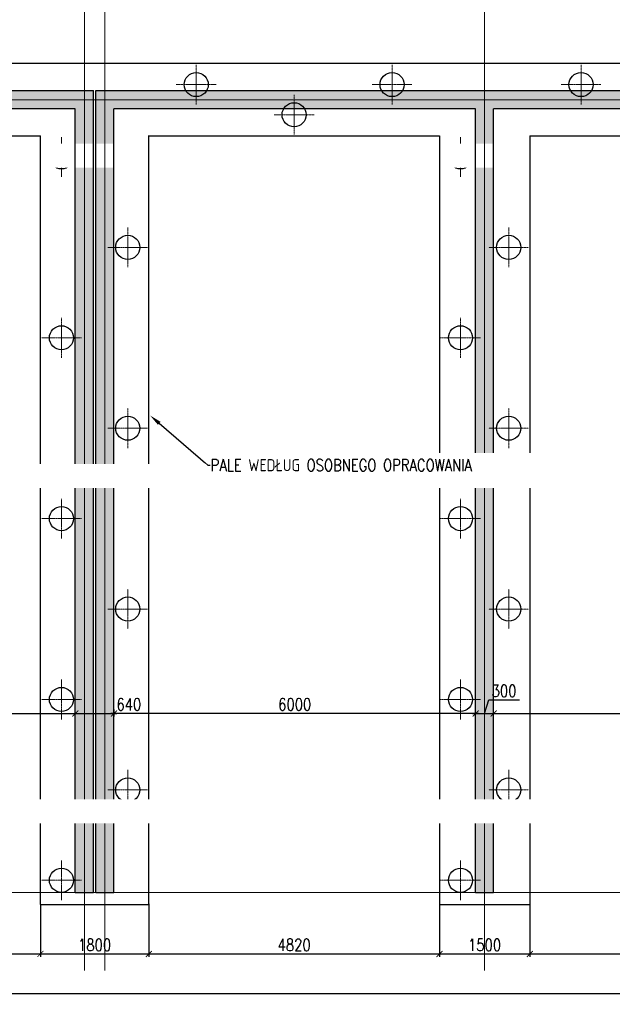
# Model space of a CAD drawing. Header units: millimetres. Extents: x -374129 to 1163271, y -112652 to 695637.
# Tile 160 of 256: x 56307 to 66139, y -1857 to 14477. Entities that reach past the tile are written whole.
import ezdxf
from ezdxf import colors
from ezdxf.entities.mleader import LeaderData, LeaderLine
from ezdxf.math import Vec2, Vec3

# ---------------------------------------------------------------- set-up
doc = ezdxf.new("R2010")
doc.units = ezdxf.units.MM
doc.header["$PDMODE"] = 4
doc.linetypes.add('ACAD_ISO04W100', pattern=[30, 24, -3, 0, -3])
doc.linetypes.add('DO', pattern=[0.8, 0.6, -0.1, 0, -0.1])
for name, color, linetype, lineweight in [('--GT_Kolumna 1', 170, 'Continuous', 25), ('013', 8, 'Continuous', 13), ('KRT_osie', 55, 'ACAD_ISO04W100', 18)]:
    doc.layers.add(name, color=color, linetype=linetype, lineweight=lineweight)
for name, color, linetype in [('KRT_fund', 3, 'Continuous'), ('KRT_kreskowanie', 252, 'Continuous'), ('KRT_opisy', 146, 'Continuous'), ('KRT_sciany', 2, 'Continuous'), ('KRT_wymiary', 4, 'Continuous')]:
    doc.layers.add(name, color=color, linetype=linetype)
doc.styles.add('WYMIAR', font='romans.shx', dxfattribs={"width": 0.8})
doc.dimstyles.new('KRT_1-100', dxfattribs={"dimscale": 100, "dimtxt": 2, "dimasz": 1, "dimexe": 0.5, "dimexo": 0, "dimgap": 0.5, "dimtad": 1, "dimdec": 1, "dimrnd": 0.1, "dimzin": 9, "dimdsep": 46, "dimtxsty": 'WYMIAR', "dimblk": 'ARCHTICK', "dimcen": 0.09, "dimdle": 0.5, "dimclrd": 1, "dimclre": 252, "dimclrt": 256, "dimadec": 0, "dimazin": 0, "dimtfac": 1, "dimtdec": 1, "dimtmove": 0, "dimatfit": 3, "dimfxl": 1, "dimtolj": 1, "dimtzin": 0, "dimarcsym": 0})

# ---------------------------------------------------------------- blocks, each defined once
blk = doc.blocks.new('_ArchTick')
at = {"color": 0, "linetype": 'ByBlock', "const_width": 0.15}
blk.add_lwpolyline([(-0.5, -0.5), (0.5, 0.5)], dxfattribs=at)
blk = doc.blocks.new('*D67')
at = {"layer": 'Defpoints', "color": 0, "transparency": 16777216}
for p in [(57230, 2967), (57230, 2817), (51230, 2731)]:
    blk.add_point(p, dxfattribs=at)
at = {"layer": 'KRT_wymiary', "color": 1, "lineweight": -2, "transparency": 16777216}
blk.add_line((51180, 2967), (57280, 2967), dxfattribs=at)
at = {"layer": 'KRT_wymiary', "color": 252, "lineweight": -2, "transparency": 16777216}
for p, q in [((51230, 2731), (51230, 3017)), ((57230, 2817), (57230, 3017))]:
    blk.add_line(p, q, dxfattribs=at)
at = {"layer": 'KRT_wymiary', "color": 1, "lineweight": -2, "transparency": 16777216, "xscale": 100, "yscale": 100, "zscale": 100, "rotation": 180}
blk.add_blockref('_ArchTick', (51230, 2967), dxfattribs=at)
at = {"layer": 'KRT_wymiary', "color": 1, "lineweight": -2, "transparency": 16777216, "xscale": 100, "yscale": 100, "zscale": 100}
blk.add_blockref('_ArchTick', (57230, 2967), dxfattribs=at)
at = {"layer": 'KRT_wymiary', "transparency": 16777216, "insert": (54230, 3117), "char_height": 200, "attachment_point": 5, "style": 'WYMIAR'}
blk.add_mtext('\\A1;6000', dxfattribs=at)
blk = doc.blocks.new('*D68')
at = {"layer": 'Defpoints', "color": 0, "transparency": 16777216}
for p in [(64170, 2967), (63870, 2731), (64170, 2731)]:
    blk.add_point(p, dxfattribs=at)
at = {"layer": 'KRT_wymiary', "color": 1, "lineweight": -2, "transparency": 16777216}
for p, q in [((64020, 2967), (64088, 3192)), ((64088, 3192), (64599, 3192)), ((63820, 2967), (64220, 2967))]:
    blk.add_line(p, q, dxfattribs=at)
at = {"layer": 'KRT_wymiary', "color": 252, "lineweight": -2, "transparency": 16777216}
for p, q in [((63870, 2731), (63870, 3017)), ((64170, 2731), (64170, 3017))]:
    blk.add_line(p, q, dxfattribs=at)
at = {"layer": 'KRT_wymiary', "color": 1, "lineweight": -2, "transparency": 16777216, "xscale": 100, "yscale": 100, "zscale": 100, "rotation": 180}
blk.add_blockref('_ArchTick', (63870, 2967), dxfattribs=at)
at = {"layer": 'KRT_wymiary', "color": 1, "lineweight": -2, "transparency": 16777216, "xscale": 100, "yscale": 100, "zscale": 100}
blk.add_blockref('_ArchTick', (64170, 2967), dxfattribs=at)
at = {"layer": 'KRT_wymiary', "transparency": 16777216, "insert": (64343, 3342), "char_height": 200, "attachment_point": 5, "style": 'WYMIAR'}
blk.add_mtext('\\A1;300', dxfattribs=at)
blk = doc.blocks.new('*D69')
at = {"layer": 'Defpoints', "color": 0, "transparency": 16777216}
for p in [(57870, 2967), (57870, 2781), (63870, 2731)]:
    blk.add_point(p, dxfattribs=at)
at = {"layer": 'KRT_wymiary', "color": 1, "lineweight": -2, "transparency": 16777216}
blk.add_line((63920, 2967), (57820, 2967), dxfattribs=at)
at = {"layer": 'KRT_wymiary', "color": 252, "lineweight": -2, "transparency": 16777216}
for p, q in [((57870, 2781), (57870, 3017)), ((63870, 2731), (63870, 3017))]:
    blk.add_line(p, q, dxfattribs=at)
at = {"layer": 'KRT_wymiary', "color": 1, "lineweight": -2, "transparency": 16777216, "xscale": 100, "yscale": 100, "zscale": 100, "rotation": 180}
blk.add_blockref('_ArchTick', (57870, 2967), dxfattribs=at)
at = {"layer": 'KRT_wymiary', "color": 1, "lineweight": -2, "transparency": 16777216, "xscale": 100, "yscale": 100, "zscale": 100}
blk.add_blockref('_ArchTick', (63870, 2967), dxfattribs=at)
at = {"layer": 'KRT_wymiary', "transparency": 16777216, "insert": (60870, 3117), "char_height": 200, "attachment_point": 5, "style": 'WYMIAR'}
blk.add_mtext('\\A1;6000', dxfattribs=at)
blk = doc.blocks.new('*D70')
at = {"layer": 'Defpoints', "color": 0, "transparency": 16777216}
for p in [(70170, 2967), (70170, 2897), (64170, 2731)]:
    blk.add_point(p, dxfattribs=at)
at = {"layer": 'KRT_wymiary', "color": 1, "lineweight": -2, "transparency": 16777216}
blk.add_line((64120, 2967), (70220, 2967), dxfattribs=at)
at = {"layer": 'KRT_wymiary', "color": 252, "lineweight": -2, "transparency": 16777216}
for p, q in [((64170, 2731), (64170, 3017)), ((70170, 2897), (70170, 3017))]:
    blk.add_line(p, q, dxfattribs=at)
at = {"layer": 'KRT_wymiary', "color": 1, "lineweight": -2, "transparency": 16777216, "xscale": 100, "yscale": 100, "zscale": 100, "rotation": 180}
blk.add_blockref('_ArchTick', (64170, 2967), dxfattribs=at)
at = {"layer": 'KRT_wymiary', "color": 1, "lineweight": -2, "transparency": 16777216, "xscale": 100, "yscale": 100, "zscale": 100}
blk.add_blockref('_ArchTick', (70170, 2967), dxfattribs=at)
at = {"layer": 'KRT_wymiary', "transparency": 16777216, "insert": (67170, 3117), "char_height": 200, "attachment_point": 5, "style": 'WYMIAR'}
blk.add_mtext('\\A1;6000', dxfattribs=at)
blk = doc.blocks.new('*D374')
at = {"layer": 'Defpoints', "color": 0, "transparency": 16777216}
for p in [(57870, 3033), (57870, 2967), (57230, 2817)]:
    blk.add_point(p, dxfattribs=at)
at = {"layer": 'KRT_wymiary', "color": 1, "lineweight": -2, "transparency": 16777216}
blk.add_line((57180, 2967), (57920, 2967), dxfattribs=at)
at = {"layer": 'KRT_wymiary', "color": 252, "lineweight": -2, "transparency": 16777216}
for p, q in [((57230, 2817), (57230, 3017)), ((57870, 3033), (57870, 2917))]:
    blk.add_line(p, q, dxfattribs=at)
at = {"layer": 'KRT_wymiary', "color": 1, "lineweight": -2, "transparency": 16777216, "xscale": 100, "yscale": 100, "zscale": 100, "rotation": 180}
blk.add_blockref('_ArchTick', (57230, 2967), dxfattribs=at)
at = {"layer": 'KRT_wymiary', "color": 1, "lineweight": -2, "transparency": 16777216, "xscale": 100, "yscale": 100, "zscale": 100}
blk.add_blockref('_ArchTick', (57870, 2967), dxfattribs=at)
at = {"layer": 'KRT_wymiary', "transparency": 16777216, "insert": (58118, 3117), "char_height": 200, "attachment_point": 5, "style": 'WYMIAR'}
blk.add_mtext('\\A1;640', dxfattribs=at)
blk = doc.blocks.new('*D423')
at = {"layer": 'Defpoints', "color": 0, "transparency": 16777216}
for p in [(51830, -200), (56650, -200), (56650, -1022.424019)]:
    blk.add_point(p, dxfattribs=at)
at = {"layer": 'KRT_wymiary', "color": 252, "lineweight": -2, "transparency": 16777216}
for p, q in [((51830, -200), (51830, -1072.424019)), ((56650, -200), (56650, -1072.424019))]:
    blk.add_line(p, q, dxfattribs=at)
at = {"layer": 'KRT_wymiary', "color": 1, "lineweight": -2, "transparency": 16777216}
blk.add_line((51780, -1022.424019), (56700, -1022.424019), dxfattribs=at)
at = {"layer": 'KRT_wymiary', "color": 1, "lineweight": -2, "transparency": 16777216, "xscale": 100, "yscale": 100, "zscale": 100, "rotation": 180}
blk.add_blockref('_ArchTick', (51830, -1022.424019), dxfattribs=at)
at = {"layer": 'KRT_wymiary', "color": 1, "lineweight": -2, "transparency": 16777216, "xscale": 100, "yscale": 100, "zscale": 100}
blk.add_blockref('_ArchTick', (56650, -1022.424019), dxfattribs=at)
at = {"layer": 'KRT_wymiary', "transparency": 16777216, "insert": (54240, -872.424019), "char_height": 200, "attachment_point": 5, "style": 'WYMIAR'}
blk.add_mtext('\\A1;4820', dxfattribs=at)
blk = doc.blocks.new('*D424')
at = {"layer": 'Defpoints', "color": 0, "transparency": 16777216}
for p in [(56650, -200), (58450, -192), (58450, -1022)]:
    blk.add_point(p, dxfattribs=at)
at = {"layer": 'KRT_wymiary', "color": 252, "lineweight": -2, "transparency": 16777216}
for p, q in [((56650, -200), (56650, -1072)), ((58450, -192), (58450, -1072))]:
    blk.add_line(p, q, dxfattribs=at)
at = {"layer": 'KRT_wymiary', "color": 1, "lineweight": -2, "transparency": 16777216}
blk.add_line((56600, -1022), (58500, -1022), dxfattribs=at)
at = {"layer": 'KRT_wymiary', "color": 1, "lineweight": -2, "transparency": 16777216, "xscale": 100, "yscale": 100, "zscale": 100, "rotation": 180}
blk.add_blockref('_ArchTick', (56650, -1022), dxfattribs=at)
at = {"layer": 'KRT_wymiary', "color": 1, "lineweight": -2, "transparency": 16777216, "xscale": 100, "yscale": 100, "zscale": 100}
blk.add_blockref('_ArchTick', (58450, -1022), dxfattribs=at)
at = {"layer": 'KRT_wymiary', "transparency": 16777216, "insert": (57550, -872), "char_height": 200, "attachment_point": 5, "style": 'WYMIAR'}
blk.add_mtext('\\A1;1800', dxfattribs=at)
blk = doc.blocks.new('*D425')
at = {"layer": 'Defpoints', "color": 0, "transparency": 16777216}
for p in [(58450, -192), (63270, -200), (63270, -1022)]:
    blk.add_point(p, dxfattribs=at)
at = {"layer": 'KRT_wymiary', "color": 252, "lineweight": -2, "transparency": 16777216}
for p, q in [((58450, -192), (58450, -1072)), ((63270, -200), (63270, -1072))]:
    blk.add_line(p, q, dxfattribs=at)
at = {"layer": 'KRT_wymiary', "color": 1, "lineweight": -2, "transparency": 16777216}
blk.add_line((58400, -1022), (63320, -1022), dxfattribs=at)
at = {"layer": 'KRT_wymiary', "color": 1, "lineweight": -2, "transparency": 16777216, "xscale": 100, "yscale": 100, "zscale": 100, "rotation": 180}
blk.add_blockref('_ArchTick', (58450, -1022), dxfattribs=at)
at = {"layer": 'KRT_wymiary', "color": 1, "lineweight": -2, "transparency": 16777216, "xscale": 100, "yscale": 100, "zscale": 100}
blk.add_blockref('_ArchTick', (63270, -1022), dxfattribs=at)
at = {"layer": 'KRT_wymiary', "transparency": 16777216, "insert": (60860, -872), "char_height": 200, "attachment_point": 5, "style": 'WYMIAR'}
blk.add_mtext('\\A1;4820', dxfattribs=at)
blk = doc.blocks.new('*D426')
at = {"layer": 'Defpoints', "color": 0, "transparency": 16777216}
for p in [(63270, -200), (64770, -200), (64770, -1022.424019)]:
    blk.add_point(p, dxfattribs=at)
at = {"layer": 'KRT_wymiary', "color": 252, "lineweight": -2, "transparency": 16777216}
for p, q in [((63270, -200), (63270, -1072.424019)), ((64770, -200), (64770, -1072.424019))]:
    blk.add_line(p, q, dxfattribs=at)
at = {"layer": 'KRT_wymiary', "color": 1, "lineweight": -2, "transparency": 16777216}
blk.add_line((63220, -1022.424019), (64820, -1022.424019), dxfattribs=at)
at = {"layer": 'KRT_wymiary', "color": 1, "lineweight": -2, "transparency": 16777216, "xscale": 100, "yscale": 100, "zscale": 100, "rotation": 180}
blk.add_blockref('_ArchTick', (63270, -1022.424019), dxfattribs=at)
at = {"layer": 'KRT_wymiary', "color": 1, "lineweight": -2, "transparency": 16777216, "xscale": 100, "yscale": 100, "zscale": 100}
blk.add_blockref('_ArchTick', (64770, -1022.424019), dxfattribs=at)
at = {"layer": 'KRT_wymiary', "transparency": 16777216, "insert": (64020, -872.424019), "char_height": 200, "attachment_point": 5, "style": 'WYMIAR'}
blk.add_mtext('\\A1;1500', dxfattribs=at)
blk = doc.blocks.new('*D427')
at = {"layer": 'Defpoints', "color": 0, "transparency": 16777216}
for p in [(64770, -200), (69720, -200), (69720, -1022.424019)]:
    blk.add_point(p, dxfattribs=at)
at = {"layer": 'KRT_wymiary', "color": 252, "lineweight": -2, "transparency": 16777216}
for p, q in [((64770, -200), (64770, -1072.424019)), ((69720, -200), (69720, -1072.424019))]:
    blk.add_line(p, q, dxfattribs=at)
at = {"layer": 'KRT_wymiary', "color": 1, "lineweight": -2, "transparency": 16777216}
blk.add_line((64720, -1022.424019), (69770, -1022.424019), dxfattribs=at)
at = {"layer": 'KRT_wymiary', "color": 1, "lineweight": -2, "transparency": 16777216, "xscale": 100, "yscale": 100, "zscale": 100, "rotation": 180}
blk.add_blockref('_ArchTick', (64770, -1022.424019), dxfattribs=at)
at = {"layer": 'KRT_wymiary', "color": 1, "lineweight": -2, "transparency": 16777216, "xscale": 100, "yscale": 100, "zscale": 100}
blk.add_blockref('_ArchTick', (69720, -1022.424019), dxfattribs=at)
at = {"layer": 'KRT_wymiary', "transparency": 16777216, "insert": (67245, -872.424019), "char_height": 200, "attachment_point": 5, "style": 'WYMIAR'}
blk.add_mtext('\\A1;4950', dxfattribs=at)
blk = doc.blocks.new('*D433')
at = {"layer": 'Defpoints', "color": 0, "transparency": 16777216}
for p in [(-600, -200), (70920, -200), (70920, -1679)]:
    blk.add_point(p, dxfattribs=at)
at = {"layer": 'KRT_wymiary', "color": 252, "lineweight": -2, "transparency": 16777216}
for p, q in [((-600, -200), (-600, -1729)), ((70920, -200), (70920, -1729))]:
    blk.add_line(p, q, dxfattribs=at)
at = {"layer": 'KRT_wymiary', "color": 1, "lineweight": -2, "transparency": 16777216}
blk.add_line((-650, -1679), (70970, -1679), dxfattribs=at)
at = {"layer": 'KRT_wymiary', "color": 1, "lineweight": -2, "transparency": 16777216, "xscale": 100, "yscale": 100, "zscale": 100, "rotation": 180}
blk.add_blockref('_ArchTick', (-600, -1679), dxfattribs=at)
at = {"layer": 'KRT_wymiary', "color": 1, "lineweight": -2, "transparency": 16777216, "xscale": 100, "yscale": 100, "zscale": 100}
blk.add_blockref('_ArchTick', (70920, -1679), dxfattribs=at)
at = {"layer": 'KRT_wymiary', "transparency": 16777216, "insert": (35160, -1529), "char_height": 200, "attachment_point": 5, "style": 'WYMIAR'}
blk.add_mtext('\\A1;71520', dxfattribs=at)

msp = doc.modelspace()

# ---------------------------------------------------------------- hatches: boundary and pattern name
at = {"layer": 'KRT_kreskowanie'}
h = msp.add_hatch(dxfattribs=at)
h.set_pattern_fill('ANSI33', color=256, scale=20, style=0)
h.paths.add_polyline_path([(19050, 13300), (-150, 13300), (-150, 0), (150, 0), (150, 13000), (6150, 13000), (6150, 0), (6450, 0), (6450, 13000), (12450, 13000), (12450, 0), (12750, 0), (12750, 13000), (18750, 13000), (18750, 0), (19050, 0)])
h.paths.add_polyline_path([(38290, 13300), (19090, 13300), (19090, 0), (19390, 0), (19390, 13000), (25390, 13000), (25390, 0), (25690, 0), (25690, 13000), (31690, 13000), (31690, 0), (31990, 0), (31990, 13000), (37990, 13000), (37990, 0), (38290, 0)])
h.paths.add_polyline_path([(57530, 13300), (38330, 13300), (38330, 0), (38630, 0), (38630, 13000), (44630, 13000), (44630, 0), (44930, 0), (44930, 13000), (50930, 13000), (50930, 0), (51230, 0), (51230, 13000), (57230, 13000), (57230, 0), (57530, 0)])
h.paths.add_polyline_path([(70470, 13300), (57570, 13300), (57570, 0), (57870, 0), (57870, 13000), (63870, 13000), (63870, 0), (64170, 0), (64170, 13000), (70170, 13000), (70170, 0), (70470, 0)])

# ---------------------------------------------------------------- linework, layer by layer
at = {"layer": '--GT_Kolumna 1', "ltscale": 20}
for centre in [(59235.2, 13400), (62485.2, 13400), (65620.2, 13400), (60860.2, 12900), (57000, 12200), (63620, 12200), (58100, 10700), (64420, 10700), (57000, 9200), (63620, 9200), (58100, 7700), (64420, 7700), (57000, 6200), (63620, 6200), (58100, 4700), (64420, 4700), (57000, 3200), (63620, 3200), (58100, 1700), (64420, 1700), (57000, 200), (63620, 200)]:
    msp.add_circle(centre, 200, dxfattribs=at)
at = {"layer": '013', "linetype": 'DO'}
for p, q in [((59235.2, 13070), (59235.2, 13730)), ((62485.2, 13070), (62485.2, 13730)), ((65620.2, 13070), (65620.2, 13730)), ((59565.2, 13400), (58905.2, 13400)), ((62155.2, 13400), (62815.2, 13400)), ((65950.2, 13400), (65290.2, 13400)), ((60860.2, 12570), (60860.2, 13230)), ((61190.2, 12900), (60530.2, 12900)), ((57000, 12530), (57000, 11870)), ((63620, 12530), (63620, 11870)), ((57330, 12200), (56670, 12200)), ((63950, 12200), (63290, 12200)), ((58100, 10370), (58100, 11030)), ((64420, 10370), (64420, 11030)), ((58430, 10700), (57770, 10700)), ((64750, 10700), (64090, 10700)), ((57000, 8870), (57000, 9530)), ((63620, 8870), (63620, 9530)), ((57330, 9200), (56670, 9200)), ((63950, 9200), (63290, 9200)), ((58100, 7370), (58100, 8030)), ((64420, 7370), (64420, 8030)), ((58430, 7700), (57770, 7700)), ((64750, 7700), (64090, 7700)), ((57000, 5870), (57000, 6530)), ((63620, 5870), (63620, 6530)), ((57330, 6200), (56670, 6200)), ((63950, 6200), (63290, 6200)), ((58100, 4370), (58100, 5030)), ((64420, 4370), (64420, 5030)), ((58430, 4700), (57770, 4700)), ((64750, 4700), (64090, 4700)), ((57000, 2870), (57000, 3530)), ((63620, 2870), (63620, 3530)), ((57330, 3200), (56670, 3200)), ((63950, 3200), (63290, 3200)), ((58100, 1370), (58100, 2030)), ((64420, 1370), (64420, 2030)), ((58430, 1700), (57770, 1700)), ((64750, 1700), (64090, 1700)), ((57000, -130), (57000, 530)), ((63620, -130), (63620, 530)), ((57330, 200), (56670, 200)), ((63950, 200), (63290, 200))]:
    msp.add_line(p, q, dxfattribs=at)
at = {"layer": 'KRT_fund'}
for p, q in [((70920, 13750), (-600, 13750)), ((51830, 12550), (56650, 12550)), ((58450, 12550), (63270, 12550)), ((64770, 12550), (69720, 12550))]:
    msp.add_line(p, q, dxfattribs=at)
at = {"layer": 'KRT_osie', "ltscale": 0.5}
for p, q in [((-5554.82, 13150), (73659.31, 13150)), ((73659.31, 0), (-4623.4, 0))]:
    msp.add_line(p, q, dxfattribs=at)
at = {"layer": 'KRT_sciany'}
for p, q in [((38330, 13300), (57530, 13300)), ((57570, 13300), (70470, 13300)), ((57230, 13000), (51230, 13000)), ((63870, 13000), (57870, 13000)), ((70170, 13000), (64170, 13000))]:
    msp.add_line(p, q, dxfattribs=at)

# ---------------------------------------------------------------- dimensions: what is measured, and where the dimension line sits
at = {"layer": 'KRT_wymiary'}
for base, p1, p2, picture, middle in [((64170, 2966.79), (63870, 2731.02), (64170, 2731.02), '*D68', (64137.5, 3341.79)), ((57230, 2966.79), (51230, 2731.02), (57230, 2816.55), '*D67', (54230, 3116.79)), ((57870, 2966.79), (63870, 2731.02), (57870, 2781.08), '*D69', (60870, 3116.79)), ((70170, 2966.79), (64170, 2731.02), (70170, 2896.87), '*D70', (67170, 3116.79))]:
    dim = msp.add_linear_dim(base=base, p1=p1, p2=p2, dimstyle='KRT_1-100', override={"dimtmove": 1}, dxfattribs=at)
    dim.commit()
    dim.dimension.update_dxf_attribs({"geometry": picture, "text_midpoint": middle})
dim = msp.add_linear_dim(base=(57870, 2966.79), p1=(57230, 2816.55), p2=(57870, 3033.13), dimstyle='KRT_1-100', override={"dimtmove": 1}, dxfattribs=at)
dim.commit()
dim.dimension.update_dxf_attribs({"geometry": '*D374', "text_midpoint": (58118.12, 2966.79), "dimtype": 160})

# ---------------------------------------------------------------- next in the draw order: leaders
at = {"layer": 'KRT_opisy', "color": 1}
ml = msp.add_multileader_mtext('Standard', dxfattribs=at)
ml.set_content('\\C54;POZ.2.2a ŚCIANA ŻELBETOWA  GR.30cm', style='WYMIAR')
ml.set_leader_properties()
ml.build(insert=Vec2(0, 0))
ml.multileader.update_dxf_attribs({"text_right_attachment_type": 6, "dogleg_length": 0.36, "arrow_head_size": 200, "scale": 100})
ctx = ml.context
ctx.base_point, ctx.scale, ctx.char_height, ctx.arrow_head_size, ctx.landing_gap_size, ctx.plane_origin = Vec3(33043.63, 12221.04), 100, 200, 200, 9, Vec3(5802.66, -65780.93)
ctx.right_attachment = 6
notes = []
notes.append((ctx, [(0, (1, 1, 0), (33007.63, 12221.04), (1, 0), 36, [(1, [(32911.06, 13000)], 0, [])])]))
ctx.mtext.insert, ctx.mtext.width, ctx.mtext.defined_height, ctx.mtext.flow_direction = Vec3(33052.63, 12321.04), 4990.5383, 1534.23, 5
ctx.mtext.has_bg_fill, ctx.mtext.bg_color, ctx.mtext.bg_scale_factor, ctx.mtext.bg_transparency, ctx.mtext.use_window_bg_color = 1, -1027028792, 1.5, 0, 1
ml = msp.add_multileader_mtext('Standard', dxfattribs=at)
ml.set_content('\\C54;DYLATACJA 40mm\\P(PŁYTA OSB, JAKO SZALUNEK TRACONY+STYROPIAN MIĘKKI EPS70 2cm)', style='WYMIAR')
ml.set_leader_properties()
ml.build(insert=Vec2(0, 0))
ml.multileader.update_dxf_attribs({"text_right_attachment_type": 6, "dogleg_length": 0.36, "arrow_head_size": 200, "scale": 100})
ctx = ml.context
ctx.base_point, ctx.scale, ctx.char_height, ctx.arrow_head_size, ctx.landing_gap_size, ctx.plane_origin = Vec3(20108.93, -2230.41), 100, 200, 200, 9, Vec3(-5025.04, -93068.38)
ctx.right_attachment = 6
notes.append((ctx, [(0, (1, 1, 0), (20072.93, -2230.41), (1, 0), 36, [(1, [(19090, 212.42)], 0, [])])]))
ctx.mtext.insert, ctx.mtext.width, ctx.mtext.defined_height, ctx.mtext.flow_direction = Vec3(20117.93, -2097.08), 5404.4202, 1534.23, 5
ctx.mtext.has_bg_fill, ctx.mtext.bg_color, ctx.mtext.bg_scale_factor, ctx.mtext.bg_transparency, ctx.mtext.use_window_bg_color = 1, -1027028792, 1.5, 0, 1
for ctx, leaders in notes:
    for number, flags, end, landing, length, lines in leaders:
        leader = LeaderData()
        leader.index, (leader.has_last_leader_line, leader.has_dogleg_vector, leader.attachment_direction) = number, flags
        leader.last_leader_point, leader.dogleg_vector, leader.dogleg_length = Vec3(end), Vec3(landing), length
        for number, points, colour, breaks in lines:
            line = LeaderLine()
            line.index, line.vertices, line.color, line.breaks = number, Vec3.list(points), colors.encode_raw_color(colour), breaks
            leader.lines.append(line)
        ctx.leaders.append(leader)

# ---------------------------------------------------------------- next in the draw order: linework, layer by layer
at = {"layer": 'KRT_fund'}
for p, q in [((56650, -200), (56650, 12550)), ((58450, -192.46), (58450, 12557.54)), ((63270, 12550), (63270, -200)), ((64770, 12550), (64770, -200)), ((56650, -200), (58450, -200)), ((63270, -200), (64770, -200))]:
    msp.add_line(p, q, dxfattribs=at)
at = {"layer": 'KRT_osie', "ltscale": 0.5}
for p, q in [((57380, 19188.64), (57380, -1295)), ((57720, 19188.64), (57720, -1295)), ((64020, 19188.64), (64020, -1295))]:
    msp.add_line(p, q, dxfattribs=at)
at = {"layer": 'KRT_sciany'}
for p, q in [((57530, 0), (57530, 13300)), ((57570, 0), (57570, 13300)), ((57230, 0), (57230, 13000)), ((57870, 0), (57870, 13000)), ((63870, 0), (63870, 13000)), ((64170, 0), (64170, 13000)), ((57230, 0), (57530, 0)), ((63870, 0), (64170, 0)), ((57570, 0), (57870, 0))]:
    msp.add_line(p, q, dxfattribs=at)

# ---------------------------------------------------------------- next in the draw order: dimensions: what is measured, and where the dimension line sits
at = {"layer": 'KRT_wymiary'}
dim = msp.add_linear_dim(base=(70920, -1678.96), p1=(-600, -200), p2=(70920, -200), dimstyle='KRT_1-100', dxfattribs=at)
dim.commit()
dim.dimension.update_dxf_attribs({"geometry": '*D433', "text_midpoint": (35160, -1528.96)})
for base, p1, p2, picture, middle in [((56650, -1022.42), (51830, -200), (56650, -200), '*D423', (54240, -872.42)), ((58450, -1022.42), (56650, -200), (58450, -192.46), '*D424', (57550, -872.42)), ((63270, -1022.42), (58450, -192.46), (63270, -200), '*D425', (60860, -872.42)), ((64770, -1022.42), (63270, -200), (64770, -200), '*D426', (64020, -872.42)), ((69720, -1022.42), (64770, -200), (69720, -200), '*D427', (67245, -872.42))]:
    dim = msp.add_linear_dim(base=base, p1=p1, p2=p2, dimstyle='KRT_1-100', override={"dimtmove": 1}, dxfattribs=at)
    dim.commit()
    dim.dimension.update_dxf_attribs({"geometry": picture, "text_midpoint": middle})

# ---------------------------------------------------------------- next in the draw order: leaders
at = {"layer": 'KRT_opisy', "color": 1}
ml = msp.add_multileader_mtext('Standard', dxfattribs=at)
ml.set_content('\\C54;PALE WEDŁUG OSOBNEGO OPRACOWANIA', style='WYMIAR')
ml.set_leader_properties()
ml.build(insert=Vec2(0, 0))
ml.multileader.update_dxf_attribs({"text_right_attachment_type": 6, "dogleg_length": 0.36, "arrow_head_size": 200, "scale": 100})
ctx = ml.context
ctx.base_point, ctx.scale, ctx.char_height, ctx.arrow_head_size, ctx.landing_gap_size, ctx.plane_origin = Vec3(7950.81, 6905.14), 100, 200, 200, 9, Vec3(-28098.1, -74928.92)
ctx.right_attachment = 6
notes = []
notes.append((ctx, [(0, (1, 1, 0), (7914.81, 6905.14), (1, 0), 36, [(1, [(6954.91, 7730.15)], 0, [])])]))
ctx.mtext.insert, ctx.mtext.width, ctx.mtext.defined_height, ctx.mtext.flow_direction = Vec3(7959.81, 7005.14), 3198.2892, 1534.23, 5
ctx.mtext.has_bg_fill, ctx.mtext.bg_color, ctx.mtext.bg_scale_factor, ctx.mtext.bg_transparency, ctx.mtext.use_window_bg_color = 1, -1027028792, 1.5, 0, 1
ml = msp.add_multileader_mtext('Standard', dxfattribs=at)
ml.set_content('\\C54;PALE WEDŁUG OSOBNEGO OPRACOWANIA', style='WYMIAR')
ml.set_leader_properties()
ml.build(insert=Vec2(0, 0))
ml.multileader.update_dxf_attribs({"text_right_attachment_type": 6, "dogleg_length": 0.36, "arrow_head_size": 200, "scale": 100})
ctx = ml.context
ctx.base_point, ctx.scale, ctx.char_height, ctx.arrow_head_size, ctx.landing_gap_size, ctx.plane_origin = Vec3(1468.32, 1343.41), 100, 200, 200, 9, Vec3(-34022.65, -79682.41)
ctx.right_attachment = 6
notes.append((ctx, [(0, (1, 1, 0), (1432.32, 1343.41), (1, 0), 36, [(1, [(450, 1824.8)], 0, [])])]))
ctx.mtext.insert, ctx.mtext.width, ctx.mtext.defined_height, ctx.mtext.flow_direction = Vec3(1477.32, 1443.41), 3198.2892, 1534.23, 5
ctx.mtext.has_bg_fill, ctx.mtext.bg_color, ctx.mtext.bg_scale_factor, ctx.mtext.bg_transparency, ctx.mtext.use_window_bg_color = 1, -1027028792, 1.5, 0, 1
for ctx, leaders in notes:
    for number, flags, end, landing, length, lines in leaders:
        leader = LeaderData()
        leader.index, (leader.has_last_leader_line, leader.has_dogleg_vector, leader.attachment_direction) = number, flags
        leader.last_leader_point, leader.dogleg_vector, leader.dogleg_length = Vec3(end), Vec3(landing), length
        for number, points, colour, breaks in lines:
            line = LeaderLine()
            line.index, line.vertices, line.color, line.breaks = number, Vec3.list(points), colors.encode_raw_color(colour), breaks
            leader.lines.append(line)
        ctx.leaders.append(leader)

# ---------------------------------------------------------------- next in the draw order: leaders
ml = msp.add_multileader_mtext('Standard', dxfattribs=at)
ml.set_content('\\C54;PALE WEDŁUG OSOBNEGO OPRACOWANIA', style='WYMIAR')
ml.set_leader_properties()
ml.build(insert=Vec2(0, 0))
ml.multileader.update_dxf_attribs({"text_right_attachment_type": 6, "dogleg_length": 0.36, "arrow_head_size": 200, "scale": 100})
ctx = ml.context
ctx.base_point, ctx.scale, ctx.char_height, ctx.arrow_head_size, ctx.landing_gap_size, ctx.plane_origin = Vec3(59466.19, 7086.35), 100, 200, 200, 9, Vec3(23417.28, -74747.7)
ctx.right_attachment = 6
notes = []
notes.append((ctx, [(0, (1, 1, 0), (59430.19, 7086.35), (1, 0), 36, [(1, [(58470.29, 7911.36)], 0, [])])]))
ctx.mtext.insert, ctx.mtext.width, ctx.mtext.defined_height, ctx.mtext.flow_direction = Vec3(59475.19, 7186.35), 3198.2892, 1534.23, 5
ctx.mtext.has_bg_fill, ctx.mtext.bg_color, ctx.mtext.bg_scale_factor, ctx.mtext.bg_transparency, ctx.mtext.use_window_bg_color = 1, -1027028792, 1.5, 0, 1
for ctx, leaders in notes:
    for number, flags, end, landing, length, lines in leaders:
        leader = LeaderData()
        leader.index, (leader.has_last_leader_line, leader.has_dogleg_vector, leader.attachment_direction) = number, flags
        leader.last_leader_point, leader.dogleg_vector, leader.dogleg_length = Vec3(end), Vec3(landing), length
        for number, points, colour, breaks in lines:
            line = LeaderLine()
            line.index, line.vertices, line.color, line.breaks = number, Vec3.list(points), colors.encode_raw_color(colour), breaks
            leader.lines.append(line)
        ctx.leaders.append(leader)

doc.saveas('drawing.dxf')
